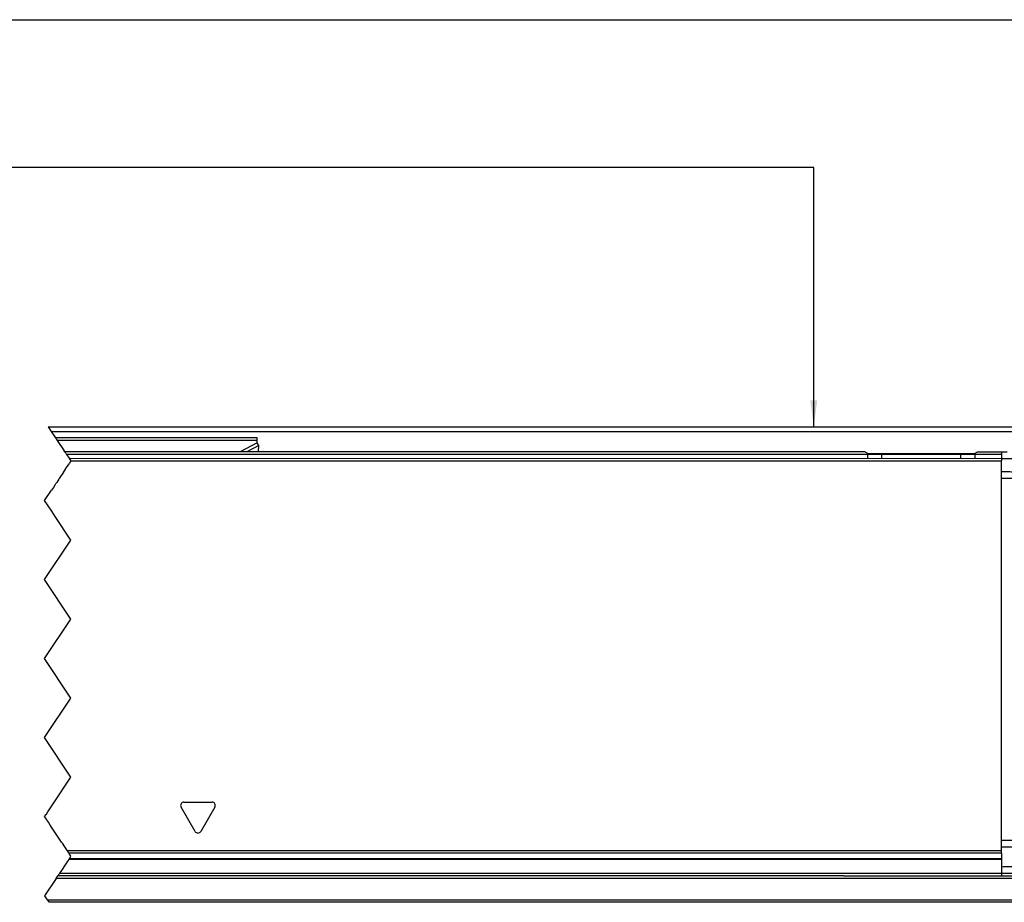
# Model space of a CAD drawing. Header units: millimetres. Extents: x -418 to 1850, y -684 to 1025.
# Tile 20 of 59: x 269 to 343, y 24 to 91. Entities that reach past the tile are written whole.
import ezdxf

# ---------------------------------------------------------------- set-up
doc = ezdxf.new("R2010")
doc.units = ezdxf.units.MM
doc.linetypes.add('DOT_CENTER', pattern=[14, 12, -1, 0, -1])
doc.layers.add('1', color=7, linetype='Continuous')
doc.styles.add('CONVERTER_12', font='txt.shx', dxfattribs={"width": 0.9})
doc.dimstyles.new('ME10_DIM_29', dxfattribs={"dimtxt": 2, "dimasz": 2, "dimexe": 1, "dimexo": 1, "dimgap": 1, "dimtad": 1, "dimdsep": 46, "dimtxsty": 'CONVERTER_12', "dimsah": 1, "dimcen": 0.09, "dimclrd": 2, "dimclre": 2, "dimclrt": 2, "dimadec": 0, "dimazin": 0, "dimtol": 1, "dimtp": 0.4, "dimtm": 0.4, "dimtfac": 0.75, "dimtdec": 0, "dimtix": 1, "dimtmove": 0, "dimatfit": 3, "dimfxl": 1, "dimtolj": 1, "dimtzin": 0, "dimarcsym": 0})
doc.dimstyles.get("Standard").update_dxf_attribs({"dimtxt": 0.18, "dimasz": 0.18, "dimexe": 0.18, "dimexo": 0.0625, "dimgap": 0.09, "dimtad": 0, "dimtih": 1, "dimtoh": 1, "dimdec": 4, "dimzin": 0, "dimdsep": 46, "dimtxsty": 'Standard', "dimcen": 0.09, "dimadec": 0, "dimazin": 0, "dimtfac": 1, "dimtdec": 4, "dimtofl": 0, "dimtmove": 0, "dimatfit": 3, "dimfxl": 1, "dimtolj": 1, "dimtzin": 0, "dimarcsym": 0})

# ---------------------------------------------------------------- blocks, each defined once
blk = doc.blocks.new('SOPORTE_SV2__19', base_point=(-302.89, 24.248))
at = {"color": 7, "linetype": 'Continuous'}
for p, q in [((270.738, 60.348), (344.81, 60.348)), ((286.61, 59.522), (271.288, 59.522)), ((286.61, 59.305), (286.61, 59.522)), ((286.61, 59.131), (286.61, 59.305)), ((286.719, 58.925), (286.61, 59.131)), ((286.706, 58.452), (286.719, 58.925)), ((334.01, 58.252), (332.942, 58.252)), ((340.01, 58.252), (334.01, 58.252)), ((340.053, 58.248), (340.01, 58.252)), ((341.078, 58.252), (340.053, 58.248)), ((331.11, 26.248), (271.468, 26.248)), ((331.11, 26.248), (343.11, 26.252)), ((343.11, 26.252), (344.11, 26.248)), ((346.11, 24.248), (270.805, 24.248))]:
    blk.add_line(p, q, dxfattribs=at)
at = {"color": 2, "linetype": 'DOT_CENTER'}
for p, q in [((270.738, 60.348), (270.973, 59.994)), ((270.973, 59.994), (271.288, 59.522)), ((271.288, 59.522), (271.433, 59.305)), ((271.433, 59.305), (271.955, 58.522)), ((272.001, 58.452), (271.955, 58.522)), ((272.037, 58.398), (272.001, 58.452)), ((272.037, 58.398), (272.069, 58.351)), ((272.069, 58.351), (272.107, 58.294)), ((272.107, 58.294), (272.138, 58.248)), ((272.138, 58.248), (272.271, 58.048)), ((272.271, 58.048), (272.33, 57.959)), ((272.33, 57.959), (272.338, 57.947)), ((272.464, 57.759), (272.332, 57.543)), ((272.338, 57.947), (272.464, 57.759)), ((271.908, 56.908), (271.58, 56.415)), ((271.908, 56.908), (271.995, 57.038)), ((271.995, 57.038), (272.001, 57.05)), ((272.001, 57.05), (272.135, 57.248)), ((272.135, 57.248), (272.332, 57.543)), ((271.348, 56.068), (271.327, 56.036)), ((271.348, 56.068), (271.365, 56.094)), ((271.365, 56.094), (271.386, 56.125)), ((271.543, 56.36), (271.386, 56.125)), ((271.543, 56.36), (271.58, 56.415)), ((270.47, 54.75), (271.001, 55.548)), ((271.135, 55.748), (271.001, 55.548)), ((271.242, 55.909), (271.135, 55.748)), ((271.242, 55.909), (271.268, 55.948)), ((271.268, 55.948), (271.327, 56.036)), ((271.005, 53.948), (270.47, 54.75)), ((271.271, 53.548), (271.138, 53.748)), ((272.47, 51.75), (271.271, 53.548)), ((270.47, 48.75), (272.47, 51.75)), ((272.47, 45.75), (270.47, 48.75)), ((270.47, 42.75), (272.47, 45.75)), ((272.47, 39.75), (270.47, 42.75)), ((270.47, 36.75), (272.47, 39.75)), ((272.47, 33.75), (270.47, 36.75)), ((271.115, 31.718), (272.47, 33.75)), ((270.822, 31.279), (271.115, 31.718)), ((270.601, 30.948), (270.717, 31.122)), ((270.717, 31.122), (270.822, 31.279)), ((270.626, 30.515), (270.605, 30.548)), ((270.639, 30.495), (270.626, 30.515)), ((270.684, 30.428), (270.639, 30.495)), ((270.756, 30.32), (270.684, 30.428)), ((270.898, 30.107), (270.756, 30.32)), ((271.003, 29.95), (270.898, 30.107)), ((271.757, 28.819), (271.003, 29.95)), ((271.814, 28.733), (271.757, 28.819)), ((271.997, 28.459), (271.814, 28.733)), ((272.106, 28.296), (271.997, 28.459)), ((272.177, 28.19), (272.106, 28.296)), ((272.202, 28.151), (272.177, 28.19)), ((272.318, 27.978), (272.202, 28.151)), ((272.332, 27.957), (272.318, 27.978)), ((272.413, 27.835), (272.332, 27.957)), ((272.425, 27.684), (272.344, 27.562)), ((272.47, 27.75), (272.413, 27.835)), ((272.425, 27.684), (272.432, 27.694)), ((272.432, 27.694), (272.47, 27.75)), ((272.077, 27.161), (271.699, 26.594)), ((272.21, 27.361), (272.077, 27.161)), ((272.326, 27.535), (272.21, 27.361)), ((272.344, 27.562), (272.326, 27.535)), ((271.335, 26.048), (271.468, 26.248)), ((271.547, 26.366), (271.468, 26.248)), ((271.605, 26.452), (271.547, 26.366)), ((271.699, 26.594), (271.605, 26.452)), ((271.335, 26.048), (270.47, 24.75)), ((270.47, 24.75), (270.671, 24.448)), ((270.671, 24.448), (270.805, 24.248))]:
    blk.add_line(p, q, dxfattribs=at)
at = {"color": 3, "linetype": 'Continuous'}
for p, q in [((270.973, 59.994), (344.682, 59.994)), ((286.61, 59.305), (271.433, 59.305)), ((286.61, 59.131), (285.3, 58.452)), ((286.719, 58.925), (285.807, 58.452)), ((286.585, 58.252), (280.304, 58.248)), ((286.61, 58.252), (286.585, 58.252)), ((286.701, 58.252), (286.61, 58.252)), ((332.01, 58.252), (286.701, 58.252)), ((332.942, 58.252), (332.01, 58.252)), ((341.086, 58.294), (332.934, 58.294)), ((342.01, 58.252), (341.078, 58.252)), ((343.11, 58.252), (342.01, 58.252)), ((346.11, 26.048), (271.335, 26.048)), ((270.671, 24.448), (346.11, 24.448))]:
    blk.add_line(p, q, dxfattribs=at)
blk = doc.blocks.new('REGLA_SV2-1140__20', base_point=(-302.89, 26.248))
at = {"color": 7, "linetype": 'Continuous'}
for p, q in [((332.646, 58.452), (272.001, 58.452)), ((341.374, 58.452), (343.11, 58.452)), ((343.11, 58.452), (343.11, 58.252)), ((272.33, 57.959), (343.11, 57.952)), ((334.01, 58.252), (332.942, 58.252)), ((332.942, 58.252), (332.942, 57.959)), ((340.01, 58.252), (334.01, 58.252)), ((340.053, 58.248), (340.01, 58.252)), ((341.078, 58.252), (340.053, 58.248)), ((341.078, 58.252), (341.078, 57.959)), ((343.11, 58.252), (343.11, 57.952)), ((343.11, 57.952), (343.11, 57.759)), ((343.11, 56.952), (343.11, 57.759)), ((343.11, 56.452), (343.11, 56.952)), ((343.11, 28.953), (343.11, 56.452)), ((343.11, 28.459), (343.11, 28.953)), ((343.11, 28.151), (343.11, 28.459)), ((343.11, 27.978), (343.11, 28.151)), ((343.11, 27.978), (343.11, 27.562)), ((272.326, 27.535), (343.11, 27.535)), ((343.11, 27.562), (343.11, 27.535)), ((343.11, 27.535), (343.11, 26.953)), ((343.11, 26.953), (343.11, 26.452)), ((331.11, 26.248), (271.468, 26.248)), ((331.11, 26.248), (343.11, 26.252)), ((343.11, 26.452), (343.11, 26.252))]:
    blk.add_line(p, q, dxfattribs=at)
at = {"color": 2, "linetype": 'DOT_CENTER'}
for p, q in [((272.037, 58.398), (272.001, 58.452)), ((272.037, 58.398), (272.069, 58.351)), ((272.069, 58.351), (272.107, 58.294)), ((272.107, 58.294), (272.138, 58.248)), ((272.138, 58.248), (272.271, 58.048)), ((272.271, 58.048), (272.33, 57.959)), ((272.33, 57.959), (272.338, 57.947)), ((272.464, 57.759), (272.332, 57.543)), ((272.338, 57.947), (272.464, 57.759)), ((271.908, 56.908), (271.58, 56.415)), ((271.908, 56.908), (271.995, 57.038)), ((271.995, 57.038), (272.001, 57.05)), ((272.001, 57.05), (272.135, 57.248)), ((272.135, 57.248), (272.332, 57.543)), ((271.348, 56.068), (271.327, 56.036)), ((271.348, 56.068), (271.365, 56.094)), ((271.365, 56.094), (271.386, 56.125)), ((271.543, 56.36), (271.386, 56.125)), ((271.543, 56.36), (271.58, 56.415)), ((270.47, 54.75), (271.001, 55.548)), ((271.135, 55.748), (271.001, 55.548)), ((271.242, 55.909), (271.135, 55.748)), ((271.242, 55.909), (271.268, 55.948)), ((271.268, 55.948), (271.327, 56.036)), ((271.005, 53.948), (270.47, 54.75)), ((271.138, 53.748), (271.005, 53.948)), ((271.271, 53.548), (271.138, 53.748)), ((272.47, 51.75), (271.271, 53.548)), ((270.47, 48.75), (272.47, 51.75)), ((272.47, 45.75), (270.47, 48.75)), ((270.47, 42.75), (272.47, 45.75)), ((272.47, 39.75), (270.47, 42.75)), ((270.47, 36.75), (272.47, 39.75)), ((272.47, 33.75), (270.47, 36.75)), ((271.115, 31.718), (272.47, 33.75)), ((270.822, 31.279), (271.115, 31.718)), ((270.47, 30.75), (270.577, 30.911)), ((270.605, 30.548), (270.47, 30.75)), ((270.577, 30.911), (270.601, 30.948)), ((270.601, 30.948), (270.717, 31.122)), ((270.717, 31.122), (270.822, 31.279)), ((270.626, 30.515), (270.605, 30.548)), ((270.639, 30.495), (270.626, 30.515)), ((270.684, 30.428), (270.639, 30.495)), ((270.756, 30.32), (270.684, 30.428)), ((270.898, 30.107), (270.756, 30.32)), ((271.003, 29.95), (270.898, 30.107)), ((271.757, 28.819), (271.003, 29.95)), ((271.814, 28.733), (271.757, 28.819)), ((271.997, 28.459), (271.814, 28.733)), ((272.106, 28.296), (271.997, 28.459)), ((272.177, 28.19), (272.106, 28.296)), ((272.202, 28.151), (272.177, 28.19)), ((272.318, 27.978), (272.202, 28.151)), ((272.332, 27.957), (272.318, 27.978)), ((272.413, 27.835), (272.332, 27.957)), ((272.425, 27.684), (272.344, 27.562)), ((272.47, 27.75), (272.413, 27.835)), ((272.425, 27.684), (272.432, 27.694)), ((272.432, 27.694), (272.47, 27.75)), ((272.077, 27.161), (271.699, 26.594)), ((272.21, 27.361), (272.077, 27.161)), ((272.326, 27.535), (272.21, 27.361)), ((272.344, 27.562), (272.326, 27.535)), ((271.547, 26.366), (271.468, 26.248)), ((271.605, 26.452), (271.547, 26.366)), ((271.699, 26.594), (271.605, 26.452))]:
    blk.add_line(p, q, dxfattribs=at)
at = {"color": 3, "linetype": 'Continuous'}
for p, q in [((275.407, 58.248), (272.138, 58.248)), ((272.464, 57.759), (343.11, 57.759)), ((280.304, 58.248), (275.407, 58.248)), ((286.585, 58.252), (280.304, 58.248)), ((286.61, 58.252), (286.585, 58.252)), ((286.701, 58.252), (286.61, 58.252)), ((332.01, 58.252), (286.701, 58.252)), ((332.942, 58.252), (332.01, 58.252)), ((334.01, 57.959), (334.01, 58.252)), ((340.01, 57.959), (340.01, 58.252)), ((342.01, 58.252), (341.078, 58.252)), ((343.11, 58.252), (342.01, 58.252)), ((281.893, 29.627), (280.827, 31.476)), ((281.043, 31.851), (283.177, 31.851)), ((283.393, 31.476), (282.327, 29.627)), ((343.11, 28.151), (272.202, 28.151)), ((343.11, 27.978), (272.318, 27.978)), ((272.344, 27.562), (343.11, 27.562)), ((271.605, 26.452), (343.11, 26.452))]:
    blk.add_line(p, q, dxfattribs=at)
for centre, start, end in [((281.043, 31.601), 90, 210), ((283.177, 31.601), 330, 90), ((282.11, 29.752), 210, 330)]:
    blk.add_arc(centre, 0.25, start, end, dxfattribs=at)
at = {"color": 7, "linetype": 'Continuous'}
for points, knots in [([(332.942, 58.252), (332.933, 58.284), (332.913, 58.351), (332.826, 58.407), (332.737, 58.445), (332.677, 58.45), (332.646, 58.452)], [0, 0, 0, 0, 0.0950945, 0.2040772, 0.2937684, 0.3846964, 0.3846964, 0.3846964, 0.3846964]), ([(341.078, 58.252), (341.087, 58.284), (341.107, 58.351), (341.194, 58.407), (341.283, 58.445), (341.343, 58.45), (341.374, 58.452)], [0, 0, 0, 0, 0.0950975, 0.204084, 0.2937718, 0.3846962, 0.3846962, 0.3846962, 0.3846962]), ([(343.11, 57.952), (343.277, 57.95), (343.61, 57.944), (344.113, 57.935), (344.618, 57.926), (344.956, 57.92), (345.124, 57.917)], [0, 0, 0, 0, 0.500077, 1.000155, 1.508556, 2.014553, 2.014553, 2.014553, 2.014553]), ([(343.11, 56.952), (343.277, 56.95), (343.61, 56.944), (344.113, 56.935), (344.619, 56.926), (344.958, 56.92), (345.127, 56.917)], [0, 0, 0, 0, 0.500077, 1.000155, 1.508957, 2.01776, 2.01776, 2.01776, 2.01776]), ([(343.11, 56.452), (343.277, 56.45), (343.61, 56.444), (344.113, 56.435), (344.618, 56.426), (344.956, 56.42), (345.124, 56.417)], [0, 0, 0, 0, 0.500077, 1.000155, 1.508556, 2.014553, 2.014553, 2.014553, 2.014553]), ([(343.11, 28.953), (343.277, 28.955), (343.61, 28.961), (344.113, 28.97), (344.618, 28.979), (344.956, 28.985), (345.124, 28.988)], [0, 0, 0, 0, 0.500077, 1.000155, 1.508556, 2.014553, 2.014553, 2.014553, 2.014553]), ([(343.11, 28.459), (343.277, 28.46), (343.61, 28.461), (344.113, 28.47), (344.619, 28.479), (344.958, 28.485), (345.127, 28.488)], [0, 0, 0, 0, 0.50001, 1.000073, 1.508876, 2.017678, 2.017678, 2.017678, 2.017678]), ([(343.11, 26.953), (343.277, 26.955), (343.61, 26.961), (344.113, 26.97), (344.618, 26.979), (344.956, 26.985), (345.124, 26.988)], [0, 0, 0, 0, 0.500077, 1.000155, 1.508557, 2.014556, 2.014556, 2.014556, 2.014556]), ([(343.11, 26.452), (343.277, 26.455), (343.61, 26.461), (344.113, 26.47), (344.619, 26.479), (344.958, 26.485), (345.127, 26.488)], [0, 0, 0, 0, 0.500077, 1.000155, 1.508957, 2.01776, 2.01776, 2.01776, 2.01776])]:
    blk.add_open_spline(points, degree=3, knots=knots, dxfattribs=at)
blk.add_open_spline([(343.11, 58.452), (343.18, 58.451), (343.319, 58.449), (343.458, 58.446), (343.527, 58.445)], degree=3, dxfattribs=at)
blk = doc.blocks.new('REGLA_SV2-1140mm__21', base_point=(-302.89, 4.152))
for name, p in [('SOPORTE_SV2__19', (-302.89, 24.248)), ('REGLA_SV2-1140__20', (-302.89, 26.248))]:
    blk.add_blockref(name, p)
blk = doc.blocks.new('*D93')
at = {"layer": '1', "color": 2, "linetype": 'Continuous'}
for p, q in [((-302.89, 58.417), (-302.89, 92.255)), ((346.11, 58.417), (346.11, 92.255)), ((-302.89, 91.255), (346.11, 91.255))]:
    blk.add_line(p, q, dxfattribs=at)
at = {"layer": '1', "color": 2}
for points in [[(-300.89, 91.519), (-300.89, 90.992), (-302.89, 91.255)], [(344.11, 90.992), (344.11, 91.519), (346.11, 91.255)]]:
    blk.add_solid(points, dxfattribs=at)
at = {"layer": '1', "color": 2, "insert": (13.498, 92.255), "char_height": 2, "attachment_point": 7, "rotation": 0.00014, "line_spacing_factor": 0.60024, "style": 'CONVERTER_12'}
blk.add_mtext('\\C2;(CM+105)\\C2;\\H1.5;{\\Fgdt;`}0,4', dxfattribs=at)
blk = doc.blocks.new('Front1', base_point=(-215.39, 32.25))
at = {"layer": '1', "color": 2}
blk.add_solid([(328.592, 62.348), (329.119, 62.348), (328.856, 60.348)], dxfattribs=at)
blk.add_blockref('REGLA_SV2-1140mm__21', (-302.89, 4.152))
at = {"layer": '1'}
dim = blk.add_linear_dim(base=(-302.89, 91.255), p1=(346.11, 57.417), p2=(-302.89, 57.417), text='(CM+105)', dimstyle='ME10_DIM_29', dxfattribs=at)
dim.commit()
dim.dimension.update_dxf_attribs({"geometry": '*D93', "text_midpoint": (21.61, 93.255), "text_rotation": 0.00014})
at = {"layer": '1', "color": 2, "linetype": 'Continuous', "has_arrowhead": 0}
blk.add_leader([(328.856, 60.348), (328.856, 80.022), (23.844, 80.022)], dimstyle='Standard', dxfattribs=at)

msp = doc.modelspace()

# ---------------------------------------------------------------- block references
msp.add_blockref('Front1', (-215.39, 32.25))

doc.saveas('drawing.dxf')
